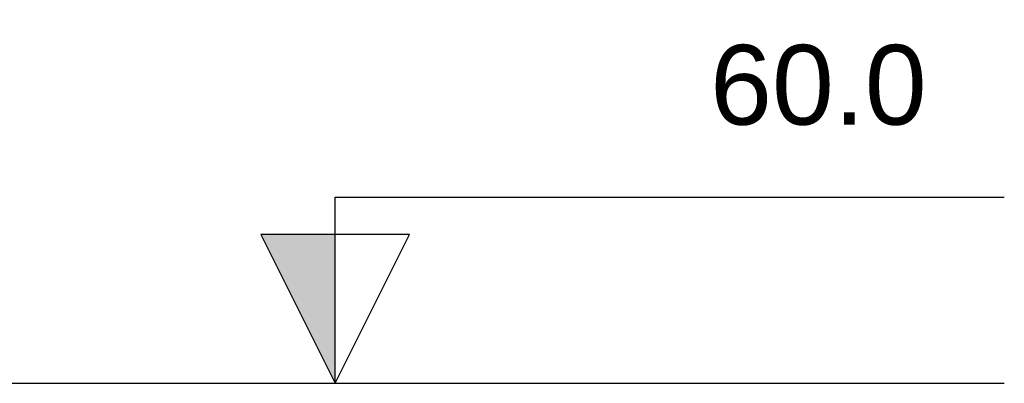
# Model space of a CAD drawing. Header units: millimetres. Extents: x -16331 to -10174, y -4135 to -3584.
# Tile 89 of 256: x -10357.036 to -10355.183, y -4016.392 to -4015.708. Entities that reach past the tile are written whole.
import ezdxf

# ---------------------------------------------------------------- set-up
doc = ezdxf.new("R2010")
doc.units = ezdxf.units.MM
doc.layers.add('DI-Eixos', color=7, linetype='Continuous')
doc.layers.add('DI-Níveis', color=7, linetype='Continuous')
doc.styles.add('Arial', font='arial.ttf', dxfattribs={"height": 100})

msp = doc.modelspace()

# ---------------------------------------------------------------- hatches: boundary and pattern name
at = {"layer": 'DI-Níveis', "linetype": 'Continuous'}
msp.add_hatch(color=7, dxfattribs=at).paths.add_polyline_path([(-10356.4426, -4016.3924), (-10356.4426, -4016.1124), (-10356.5826, -4016.1124)])

# ---------------------------------------------------------------- linework, layer by layer
at = {"layer": 'DI-Eixos'}
msp.add_line((-10376.1671, -4016.3924), (-10355.1826, -4016.3924), dxfattribs=at)
at = {"layer": 'DI-Níveis'}
for points in [[(-10356.4426, -4016.3924), (-10356.3026, -4016.1124), (-10356.5826, -4016.1124), (-10356.4426, -4016.3924), (-10356.4426, -4016.0424), (-10355.1826, -4016.0424)], [(-10356.4426, -4016.3924), (-10356.4426, -4016.1124), (-10356.5826, -4016.1124), (-10356.4426, -4016.3924)]]:
    msp.add_lwpolyline(points, dxfattribs=at)

# ---------------------------------------------------------------- texts
at = {"layer": 'DI-Níveis', "insert": (-10355.5326, -4015.9079), "char_height": 0.15, "width": 0.582393, "attachment_point": 8, "line_spacing_factor": 0.6, "style": 'Arial'}
msp.add_mtext('60.0', dxfattribs=at)

doc.saveas('drawing.dxf')
